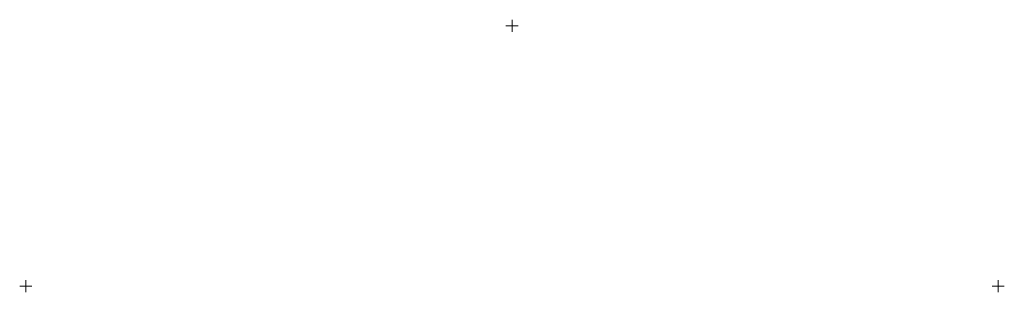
# Model space of a CAD drawing. Header units: millimetres. Extents: x 1 to 1621, y 541 to 989.
import ezdxf

# ---------------------------------------------------------------- set-up
doc = ezdxf.new("R2010")
doc.units = ezdxf.units.MM
doc.layers.add('ref', color=4, linetype='Continuous', lineweight=5)

# ---------------------------------------------------------------- blocks, each defined once
blk = doc.blocks.new('AZ23-800-d')
at = {"layer": 'ref'}
for p, q in [((800, 418), (800, 438)), ((810, 428), (790, 428)), ((10, 0), (-10, 0)), ((0, -10), (0, 10)), ((1610, 0), (1590, 0)), ((1600, -10), (1600, 10))]:
    blk.add_line(p, q, dxfattribs=at)

msp = doc.modelspace()

# ---------------------------------------------------------------- block references
msp.add_blockref('AZ23-800-d', (11, 551.2))

doc.saveas('drawing.dxf')
